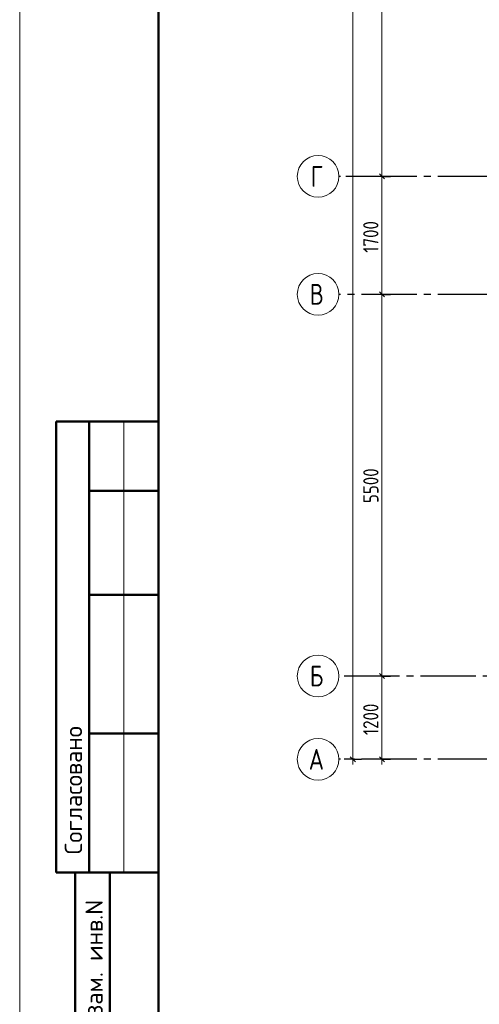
# Model space of a CAD drawing. Header units: millimetres. Extents: x 0 to 43617, y 0 to 59400.
# Tile 2 of 31: x 0 to 6624, y 7100 to 21288. Entities that reach past the tile are written whole.
import ezdxf

# ---------------------------------------------------------------- set-up
doc = ezdxf.new("R2010")
doc.units = ezdxf.units.MM
doc.linetypes.add('______5', pattern=[1100, 800, -100, 100, -100])
doc.layers.add('Standard', color=7, linetype='Continuous', lineweight=25)
doc.layers.add('Оси', color=40, linetype='______5', lineweight=18)
doc.styles.add('GOST 2.304-81', font='txt')
doc.styles.add('ISOCPEUR', font='txt')

msp = doc.modelspace()

# ---------------------------------------------------------------- linework, layer by layer
at = {"layer": 'Standard', "color": 7, "linetype": 'Continuous', "lineweight": 13, "transparency": 33554687}
for p, q in [((5221, 19030), (5221, 24530)), ((5221, 17330), (5221, 19030)), ((1500, 15500), (1500, 9000)), ((4802, 10630), (4802, 10555)), ((5221, 10630), (5221, 10555))]:
    msp.add_line(p, q, dxfattribs=at)
at = {"layer": 'Standard', "color": 251, "linetype": 'Continuous', "lineweight": -3, "true_color": 0x656565, "transparency": 33554687}
for p, q in [((5221, 19030), (5096, 19030)), ((5221, 19030), (5346, 19030)), ((5221, 17330), (5096, 17330)), ((5221, 17330), (5346, 17330)), ((5221, 17330), (5221, 17330)), ((5221, 11830), (5096, 11830)), ((5221, 11830), (5346, 11830)), ((5221, 11830), (5221, 11830)), ((4802, 10630), (4677, 10630)), ((4802, 10630), (4700, 10630)), ((4802, 10630), (4927, 10630)), ((5221, 10630), (5096, 10630)), ((5221, 10630), (5346, 10630)), ((5221, 10630), (5221, 10630))]:
    msp.add_line(p, q, dxfattribs=at)
at = {"layer": 'Standard', "color": 7, "linetype": 'Continuous', "lineweight": 25, "transparency": 33554687}
for p, q in [((5258, 18993), (5183, 19068)), ((5258, 17293), (5183, 17368)), ((5258, 11793), (5183, 11868)), ((4839, 10593), (4764, 10668)), ((5258, 10593), (5183, 10668))]:
    msp.add_line(p, q, dxfattribs=at)
at = {"layer": 'Standard', "color": 7, "linetype": 'Continuous', "lineweight": 50, "transparency": 33554687}
for p, q in [((2000, 15500), (527, 15500)), ((527, 15500), (527, 9000)), ((527, 15500), (527, 9000)), ((1000, 15500), (1000, 9000)), ((2000, 14500), (1000, 14500)), ((2000, 13000), (1000, 13000)), ((2000, 11000), (1000, 11000)), ((0, 9000), (6, 9000)), ((527, 9000), (2000, 9000)), ((800, 500), (800, 9000)), ((800, 500), (800, 9000)), ((1300, 500), (1300, 9000))]:
    msp.add_line(p, q, dxfattribs=at)
at = {"layer": 'Standard', "color": 7, "linetype": 'Continuous', "lineweight": 13, "transparency": 33554687}
msp.add_lwpolyline([(0, 0), (42000, 0), (42000, 59400), (0, 59400), (0, 0)], close=True, dxfattribs=at)
for points in [[(42000, 59400), (0, 59400), (0, 0), (42000, 0), (42000, 59400)], [(4802, 10630), (4802, 33448), (4802, 33448), (4802, 57120)], [(5221, 11830), (5221, 15087), (5221, 15087), (5221, 17330)], [(5221, 10630), (5221, 10921), (5221, 10921), (5221, 11830)]]:
    msp.add_lwpolyline(points, dxfattribs=at)
at = {"layer": 'Standard', "color": 7, "linetype": 'Continuous', "lineweight": 50, "transparency": 33554687}
msp.add_lwpolyline([(2000, 58900), (41500, 58900), (41500, 500), (2000, 500), (2000, 58900)], close=True, dxfattribs=at)
at = {"layer": 'Standard', "color": 251, "linetype": 'Continuous', "lineweight": -3, "true_color": 0x656565, "transparency": 33554687}
msp.add_lwpolyline([(5221, 19030), (5204, 19030), (5204, 19030), (5204, 19030), (5204, 19030), (5204, 19030), (5204, 19030), (5204, 19030), (5204, 19030), (5204, 19030), (5204, 19030), (5204, 19030), (5204, 19030), (5204, 19030), (5204, 19030), (5204, 19030), (5204, 19030), (5204, 19030), (5204, 19030), (5204, 19030), (5204, 19030), (5204, 19030), (5204, 19030), (4700, 19030)], dxfattribs=at)
at = {"layer": 'Оси', "color": 8, "linetype": '______5', "lineweight": -3, "transparency": 33554687}
for p, q in [((33224, 19030), (4600, 19030)), ((33224, 17330), (4600, 17330)), ((34074, 11830), (4600, 11830)), ((33224, 10630), (4600, 10630))]:
    msp.add_line(p, q, dxfattribs=at)
at = {"layer": 'Оси', "color": 7, "linetype": 'Continuous', "lineweight": 13, "transparency": 33554687}
for centre in [(4300, 19030), (4300, 17330), (4300, 11830), (4300, 10630)]:
    msp.add_circle(centre, 300, dxfattribs=at)

# ---------------------------------------------------------------- texts
at = {"layer": 'Standard', "color": 7, "linetype": 'Continuous', "lineweight": 25, "transparency": 33554687, "char_height": 220, "attachment_point": 7, "rotation": 90, "style": 'GOST 2.304-81'}
for s, insert, width in [('1700', (5170, 17930), 625.73), ('5500', (5171, 14322), 641.48), ('1200', (5170, 10980), 625.74)]:
    msp.add_mtext(s, dxfattribs=dict(at, insert=insert, width=width))
at = {"layer": 'Standard', "color": 7, "linetype": 'Continuous', "lineweight": 50, "transparency": 33554687, "char_height": 250, "attachment_point": 7, "rotation": 90, "style": 'ISOCPEUR'}
for s, insert, width in [('\\A1;{\\fISOCPEUR|i0|b0;\\H250.000000;\\W1.000000;\\C7;Согласовано}\\P', (900, 9261), 2071.88), ('\\A1;{\\fISOCPEUR|i0|b0;\\H250.000000;\\W1.000000;\\C7;Взам. инв.N}\\P', (1198, 6736), 1909.1)]:
    msp.add_mtext(s, dxfattribs=dict(at, insert=insert, width=width))
at = {"layer": 'Оси', "color": 7, "linetype": 'Continuous', "lineweight": 25, "transparency": 33554687, "char_height": 300, "attachment_point": 7, "style": 'ISOCPEUR'}
for s, insert, width in [('\\W0.78;Г', (4195, 18880), 326.41), ('\\W0.80;В', (4180, 17180), 359.83), ('\\W0.80;Б', (4180, 11680), 359.83), ('\\W0.82;А', (4165, 10480), 392.65)]:
    msp.add_mtext(s, dxfattribs=dict(at, insert=insert, width=width))

doc.saveas('drawing.dxf')
